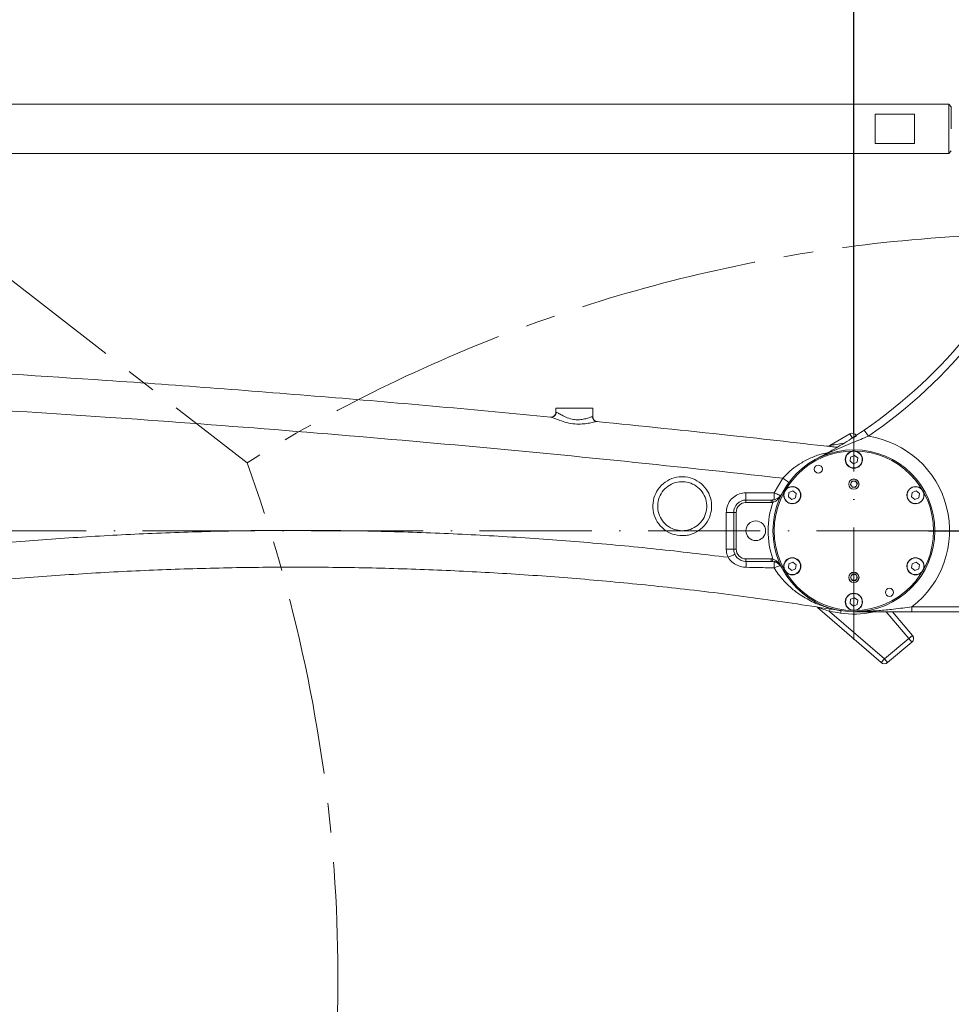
# Model space of a CAD drawing. Header units: millimetres. Extents: x -46 to 5160, y -5105 to -1541.
# Tile 32 of 104: x 1235 to 1614, y -2695 to -2294. Entities that reach past the tile are written whole.
import ezdxf

# ---------------------------------------------------------------- set-up
doc = ezdxf.new("R2010")
doc.units = ezdxf.units.MM
doc.header["$LTSCALE"] = 0.3175
doc.linetypes.add('ACAD_ISO10W100', pattern=[18, 12, -3, 0, -3])
doc.linetypes.add('CENTER2', pattern=[28.574999, 19.049999, -3.175, 3.175, -3.175])
for name, color, linetype, lineweight in [('1轮廓实线层', 7, 'Continuous', 18), ('7标注层', 4, 'Continuous', 13), ('中心线', 4, 'ACAD_ISO10W100', 20), ('细点划线', 6, 'CENTER2', 18)]:
    doc.layers.add(name, color=color, linetype=linetype, lineweight=lineweight)
doc.styles.add('标准汉字', font='gbenor.shx', dxfattribs={"bigfont": 'gbcbig.shx'})
doc.dimstyles.new('M1：10', dxfattribs={"dimscale": 10, "dimtxt": 3.5, "dimasz": 2.5, "dimexe": 2, "dimexo": 0, "dimgap": 1.5, "dimtad": 1, "dimdec": 4, "dimdsep": 46, "dimtxsty": '标准汉字', "dimcen": 5, "dimdle": 5, "dimclrd": 1, "dimclre": 1, "dimclrt": 256, "dimadec": 4, "dimazin": 2, "dimtfac": 1, "dimtdec": 4, "dimtmove": 0, "dimatfit": 3, "dimfxl": 1, "dimtolj": 1, "dimarcsym": 0})

# ---------------------------------------------------------------- blocks, each defined once
blk = doc.blocks.new('*D8')
at = {"layer": '7标注层', "color": 1, "lineweight": -2, "ltscale": 12, "transparency": 16777216}
for p, q in [((960.65, -2413.51), (960.65, -2241.72)), ((1574.65, -2457.6), (1574.65, -2241.72)), ((985.65, -2261.72), (1549.65, -2261.72))]:
    blk.add_line(p, q, dxfattribs=at)
at = {"layer": '7标注层', "color": 1, "transparency": 16777216}
for points in [[(985.65, -2257.55), (985.65, -2265.89), (960.65, -2261.72)], [(1549.65, -2265.89), (1549.65, -2257.55), (1574.65, -2261.72)]]:
    blk.add_solid(points, dxfattribs=at)
at = {"layer": 'Defpoints', "color": 0, "transparency": 16777216}
for p in [(1574.65, -2261.72), (960.65, -2413.51), (1574.65, -2457.6)]:
    blk.add_point(p, dxfattribs=at)
at = {"layer": '7标注层', "transparency": 16777216, "insert": (1267.65, -2229.22), "char_height": 35, "attachment_point": 5, "style": '标准汉字'}
blk.add_mtext('\\A1;614', dxfattribs=at)
blk = doc.blocks.new('*D9')
at = {"layer": '7标注层', "color": 1, "lineweight": -2, "ltscale": 12, "transparency": 16777216}
for p, q in [((1574.65, -2462.43), (1574.65, -2241.72)), ((1689.65, -2473.63), (1689.65, -2241.72)), ((1599.65, -2261.72), (1664.65, -2261.72))]:
    blk.add_line(p, q, dxfattribs=at)
at = {"layer": '7标注层', "color": 1, "transparency": 16777216}
for points in [[(1599.65, -2257.55), (1599.65, -2265.89), (1574.65, -2261.72)], [(1664.65, -2265.89), (1664.65, -2257.55), (1689.65, -2261.72)]]:
    blk.add_solid(points, dxfattribs=at)
at = {"layer": 'Defpoints', "color": 0, "transparency": 16777216}
for p in [(1689.65, -2261.72), (1574.65, -2462.43), (1689.65, -2473.63)]:
    blk.add_point(p, dxfattribs=at)
at = {"layer": '7标注层', "transparency": 16777216, "insert": (1632.15, -2229.22), "char_height": 35, "attachment_point": 5, "style": '标准汉字'}
blk.add_mtext('\\A1;115', dxfattribs=at)
blk = doc.blocks.new('*D10')
at = {"layer": '7标注层', "color": 1, "lineweight": -2, "ltscale": 12, "transparency": 16777216}
for p, q in [((1605.12, -2502.07), (1836, -2502.07)), ((1816, -2527.07), (1816, -2566.07)), ((1720.29, -2591.07), (1836, -2591.07))]:
    blk.add_line(p, q, dxfattribs=at)
at = {"layer": '7标注层', "color": 1, "transparency": 16777216}
for points in [[(1820.17, -2527.07), (1811.83, -2527.07), (1816, -2502.07)], [(1811.83, -2566.07), (1820.17, -2566.07), (1816, -2591.07)]]:
    blk.add_solid(points, dxfattribs=at)
at = {"layer": 'Defpoints', "color": 0, "transparency": 16777216}
for p in [(1605.12, -2502.07), (1720.29, -2591.07), (1816, -2591.07)]:
    blk.add_point(p, dxfattribs=at)
at = {"layer": '7标注层', "transparency": 16777216, "insert": (1783.5, -2546.57), "char_height": 35, "attachment_point": 5, "rotation": 90, "style": '标准汉字'}
blk.add_mtext('\\A1;89', dxfattribs=at)
blk = doc.blocks.new('*D12')
at = {"layer": '7标注层', "color": 1, "lineweight": -2, "ltscale": 12, "transparency": 16777216}
blk.add_line((1626.85, -2809.08), (1758.77, -2809.08), dxfattribs=at)
for start, end in [(25.8158, 31.6315), (0, 20), (348.3685, 354.1842)]:
    blk.add_arc((1492.37, -2809.08), 246.4, start, end, dxfattribs=at)
at = {"layer": '7标注层', "color": 1, "transparency": 16777216}
for points in [[(1710.34, -2703.4), (1718.01, -2700.16), (1723.91, -2724.81)], [(1741.66, -2834.26), (1733.34, -2833.84), (1738.77, -2809.08)]]:
    blk.add_solid(points, dxfattribs=at)
at = {"layer": 'Defpoints', "color": 0, "transparency": 16777216}
for p in [(2069.34, -2599.08), (1735.02, -2766.29), (1492.37, -2809.08), (1492.37, -2809.08), (1626.85, -2809.08)]:
    blk.add_point(p, dxfattribs=at)
at = {"layer": '7标注层', "transparency": 16777216, "insert": (1767.03, -2760.65), "char_height": 35, "attachment_point": 5, "rotation": 280, "style": '标准汉字'}
blk.add_mtext('\\A1;20%%d', dxfattribs=at)
blk = doc.blocks.new('*D14')
at = {"layer": '7标注层', "color": 1, "lineweight": -2, "ltscale": 12, "transparency": 16777216}
blk.add_arc((960.65, -3116.07), 259.48, 15.5224, 84.4776, dxfattribs=at)
at = {"layer": '7标注层', "color": 1, "transparency": 16777216}
for points in [[(985.82, -2853.63), (985.42, -2861.95), (960.65, -2856.59)], [(1206.6, -3047.55), (1214.73, -3045.71), (1216.19, -3071.01)]]:
    blk.add_solid(points, dxfattribs=at)
at = {"layer": 'Defpoints', "color": 0, "transparency": 16777216}
for p in [(960.65, -2413.51), (1127.44, -2917.29), (1565.32, -3009.45), (960.65, -3116.07), (960.65, -3228.32)]:
    blk.add_point(p, dxfattribs=at)
at = {"layer": '7标注层', "transparency": 16777216, "insert": (1148.33, -2892.4), "char_height": 35, "attachment_point": 5, "rotation": 320, "style": '标准汉字'}
blk.add_mtext('\\A1;80%%d', dxfattribs=at)
blk = doc.blocks.new('*D16')
at = {"layer": '7标注层', "color": 1, "lineweight": -2, "ltscale": 12, "transparency": 16777216}
blk.add_line((1004.59, -2622.79), (1020.34, -2666.07), dxfattribs=at)
blk.add_arc((960.65, -2502.07), 154.53, 299.2795, 350.7205, dxfattribs=at)
at = {"layer": '7标注层', "color": 1, "transparency": 16777216}
for points in [[(1117.31, -2527.32), (1109.01, -2526.65), (1115.18, -2502.07)], [(1034.49, -2633.07), (1037.96, -2640.64), (1013.5, -2647.28)]]:
    blk.add_solid(points, dxfattribs=at)
at = {"layer": 'Defpoints', "color": 0, "transparency": 16777216}
for p in [(872.99, -2502.07), (960.65, -2502.07), (1605.12, -2502.07), (1087.23, -2590.7), (1004.59, -2622.79)]:
    blk.add_point(p, dxfattribs=at)
at = {"layer": '7标注层', "transparency": 16777216, "insert": (1060.61, -2572.06), "char_height": 35, "attachment_point": 5, "rotation": 55, "style": '标准汉字'}
blk.add_mtext('\\A1;70%%d', dxfattribs=at)
blk = doc.blocks.new('*D18')
at = {"layer": '7标注层', "color": 1, "lineweight": -2, "ltscale": 12, "transparency": 16777216}
blk.add_arc((960.65, -3116.07), 349.91, 34.0944, 85.9056, dxfattribs=at)
at = {"layer": '7标注层', "color": 1, "transparency": 16777216}
for points in [[(985.78, -2762.88), (985.49, -2771.21), (960.65, -2766.15)], [(1246.89, -2922.13), (1253.95, -2917.71), (1263.68, -2941.11)]]:
    blk.add_solid(points, dxfattribs=at)
at = {"layer": 'Defpoints', "color": 0, "transparency": 16777216}
for p in [(960.65, -2413.51), (1492.37, -2809.08), (1135.61, -2813.03), (960.65, -3116.07), (960.65, -3228.32)]:
    blk.add_point(p, dxfattribs=at)
at = {"layer": '7标注层', "transparency": 16777216, "insert": (1151.86, -2784.89), "char_height": 35, "attachment_point": 5, "rotation": 330, "style": '标准汉字'}
blk.add_mtext('\\A1;60%%d', dxfattribs=at)

msp = doc.modelspace()

# ---------------------------------------------------------------- linework, layer by layer
at = {"layer": '1轮廓实线层', "linetype": 'Continuous', "ltscale": 12}
for p, q in [((1613.36571, -2328.23601), (1151.36571, -2328.23601)), ((1614.36571, -2329.23601), (1613.36571, -2328.23601)), ((1613.36571, -2338.23601), (1613.36571, -2328.23601)), ((1614.36571, -2329.23601), (1614.36571, -2338.23601)), ((1583.36571, -2332.23601), (1599.36571, -2332.23601)), ((1583.36571, -2344.23601), (1583.36571, -2332.23601)), ((1599.36571, -2332.23601), (1599.36571, -2344.23601)), ((1613.36571, -2348.23601), (1613.36571, -2338.23601)), ((1599.36571, -2344.23601), (1583.36571, -2344.23601)), ((1613.36571, -2348.23601), (1614.36571, -2347.23601)), ((1151.36571, -2348.23601), (1613.36571, -2348.23601)), ((1453.15043, -2453.72402), (1453.15043, -2452.06642)), ((1453.15043, -2452.06642), (1468.15043, -2452.06642)), ((1468.15043, -2455.58535), (1468.15043, -2452.06642)), ((1451.07978, -2455.72649), (1450.95835, -2455.71477)), ((1453.15043, -2453.72402), (1453.24632, -2453.73574)), ((1468.0903, -2455.57778), (1468.15043, -2455.58535)), ((1469.95251, -2457.57553), (1469.87637, -2457.56796)), ((1564.83324, -2467.31986), (1573.02121, -2462.59253)), ((1573.02121, -2462.59253), (1574.02121, -2464.32458)), ((1574.02121, -2464.32458), (1575.75326, -2463.32458)), ((1578.85158, -2461.03993), (1580.54718, -2463.51479)), ((1573.28316, -2472.02288), (1573.06306, -2473.72874)), ((1574.87053, -2471.36056), (1573.28316, -2472.02288)), ((1576.23779, -2472.4041), (1574.87053, -2471.36056)), ((1573.06306, -2473.72874), (1574.43033, -2474.77228)), ((1574.43033, -2474.77228), (1576.0177, -2474.10996)), ((1576.0177, -2474.10996), (1576.23779, -2472.4041)), ((1542.14896, -2486.56642), (1545.70881, -2480.64655)), ((1573.83857, -2481.87301), (1573.21098, -2483.1728)), ((1574.02283, -2484.36621), (1573.21098, -2483.1728)), ((1573.83857, -2481.87301), (1575.27802, -2481.76663)), ((1575.27802, -2481.76663), (1576.08988, -2482.96003)), ((1576.08988, -2482.96003), (1575.46228, -2484.25983)), ((1530.63557, -2486.56642), (1542.14896, -2486.56642)), ((1548.16842, -2486.52288), (1547.94832, -2488.22874)), ((1547.94832, -2488.22874), (1549.31559, -2489.27228)), ((1549.75579, -2485.86056), (1548.16842, -2486.52288)), ((1551.12306, -2486.9041), (1549.75579, -2485.86056)), ((1550.90296, -2488.60996), (1551.12306, -2486.9041)), ((1575.46228, -2484.25983), (1574.02283, -2484.36621)), ((1598.3979, -2486.52288), (1598.1778, -2488.22874)), ((1598.1778, -2488.22874), (1599.54507, -2489.27228)), ((1599.98526, -2485.86056), (1598.3979, -2486.52288)), ((1601.35253, -2486.9041), (1599.98526, -2485.86056)), ((1601.13243, -2488.60996), (1601.35253, -2486.9041)), ((1530.65043, -2489.56642), (1530.65043, -2490.56642)), ((1530.65043, -2489.56642), (1540.91988, -2489.56642)), ((1540.91988, -2490.56642), (1530.65043, -2490.56642)), ((1540.91988, -2489.56642), (1540.91988, -2490.56642)), ((1541.49284, -2489.53348), (1541.60743, -2490.52689)), ((1549.31559, -2489.27228), (1550.90296, -2488.60996)), ((1599.54507, -2489.27228), (1601.13243, -2488.60996)), ((1522.63161, -2509.56642), (1522.63161, -2494.56642)), ((1525.65043, -2494.56642), (1522.63161, -2494.56642)), ((1525.65043, -2494.56642), (1526.65043, -2494.56642)), ((1525.65043, -2509.56642), (1525.65043, -2494.56642)), ((1526.65043, -2494.56642), (1526.65043, -2509.56642)), ((1525.65043, -2509.56642), (1522.63161, -2509.56642)), ((1525.65043, -2509.56642), (1526.65043, -2509.56642)), ((1530.65043, -2514.56642), (1530.65043, -2513.56642)), ((1530.65043, -2513.56642), (1540.91988, -2513.56642)), ((1540.91988, -2514.56642), (1530.65043, -2514.56642)), ((1540.91988, -2514.56642), (1540.91988, -2513.56642)), ((1541.49284, -2514.59936), (1541.60743, -2513.60594)), ((1548.16842, -2515.52288), (1547.94832, -2517.22874)), ((1549.75579, -2514.86056), (1548.16842, -2515.52288)), ((1551.12306, -2515.9041), (1549.75579, -2514.86056)), ((1550.90296, -2517.60996), (1551.12306, -2515.9041)), ((1598.3979, -2515.52288), (1598.1778, -2517.22874)), ((1599.98526, -2514.86056), (1598.3979, -2515.52288)), ((1601.35253, -2515.9041), (1599.98526, -2514.86056)), ((1601.13243, -2517.60996), (1601.35253, -2515.9041)), ((1547.94832, -2517.22874), (1549.31559, -2518.27228)), ((1549.31559, -2518.27228), (1550.90296, -2517.60996)), ((1573.20705, -2521.06642), (1573.92874, -2519.81642)), ((1573.92874, -2519.81642), (1575.37212, -2519.81642)), ((1575.37212, -2519.81642), (1576.0938, -2521.06642)), ((1598.1778, -2517.22874), (1599.54507, -2518.27228)), ((1599.54507, -2518.27228), (1601.13243, -2517.60996)), ((1573.92874, -2522.31642), (1573.20705, -2521.06642)), ((1575.37212, -2522.31642), (1573.92874, -2522.31642)), ((1575.37212, -2522.31642), (1576.0938, -2521.06642)), ((1573.28316, -2530.02288), (1573.06306, -2531.72874)), ((1573.06306, -2531.72874), (1574.43033, -2532.77228)), ((1574.87053, -2529.36056), (1573.28316, -2530.02288)), ((1574.43033, -2532.77228), (1576.0177, -2532.10996)), ((1576.23779, -2530.4041), (1574.87053, -2529.36056)), ((1576.0177, -2532.10996), (1576.23779, -2530.4041)), ((1585.76549, -2555.80886), (1559.85061, -2533.3011)), ((1564.76643, -2534.92159), (1564.92192, -2533.93375)), ((1564.76643, -2534.92159), (1587.07695, -2554.29888)), ((1566.60486, -2534.02627), (1566.3053, -2533.95973)), ((1568.31859, -2534.40696), (1567.6157, -2534.25082)), ((1569.25463, -2535.63553), (1569.41333, -2534.64821)), ((1596.98669, -2545.98362), (1587.82606, -2535.06642)), ((1590.43688, -2535.06642), (1598.51877, -2544.69805)), ((1598.31475, -2533.06642), (1598.31475, -2535.06642)), ((1598.31475, -2533.06642), (1626.15043, -2533.06642)), ((1626.15043, -2535.06642), (1598.31475, -2535.06642)), ((1587.07695, -2554.29888), (1596.98669, -2545.98362)), ((1598.27226, -2547.51571), (1588.36253, -2555.83096)), ((1596.98669, -2545.98362), (1598.51877, -2544.69805)), ((1598.27226, -2547.51571), (1596.98669, -2545.98362)), ((1587.07695, -2554.29888), (1585.76549, -2555.80886)), ((1588.36253, -2555.83096), (1587.07695, -2554.29888))]:
    msp.add_line(p, q, dxfattribs=at)
at = {"layer": '1轮廓实线层', "linetype": 'Continuous', "lineweight": 0, "ltscale": 12}
for points in [[(1545.70881, -2480.64655), (1546.17993, -2480.99522), (1546.63319, -2481.33046), (1547.05112, -2481.63934), (1547.41762, -2481.90998), (1547.71858, -2482.13195), (1547.94239, -2482.29668), (1548.08043, -2482.39785), (1548.12739, -2482.43154)], [(1542.14896, -2486.56642), (1542.6783, -2486.81885), (1543.18757, -2487.06154), (1543.65714, -2487.28514), (1544.06891, -2487.48103), (1544.40698, -2487.64164), (1544.65834, -2487.76079), (1544.81327, -2487.83387), (1544.86581, -2487.85809)]]:
    msp.add_lwpolyline(points, dxfattribs=at)
at = {"layer": '1轮廓实线层', "linetype": 'Continuous', "ltscale": 12}
for centre, radius in [((1574.65043, -2502.06642), 33), ((1574.65043, -2502.06642), 32.5), ((1574.65043, -2473.06642), 3.5), ((1574.65043, -2473.06642), 3.4), ((1560.15043, -2476.95168), 1.65), ((1549.53569, -2487.56642), 3.5), ((1549.53569, -2487.56642), 3.4), ((1574.65043, -2483.06642), 2.1), ((1574.65043, -2483.06642), 2.067), ((1599.76516, -2487.56642), 3.5), ((1599.76516, -2487.56642), 3.4), ((1534.65043, -2502.06642), 4), ((1549.53569, -2516.56642), 3.5), ((1549.53569, -2516.56642), 3.4), ((1599.76516, -2516.56642), 3.5), ((1599.76516, -2516.56642), 3.4), ((1574.65043, -2521.06642), 2.1), ((1574.65043, -2521.06642), 2.067), ((1574.65043, -2531.06642), 3.5), ((1574.65043, -2531.06642), 3.4), ((1589.15043, -2527.18116), 1.65)]:
    msp.add_circle(centre, radius, dxfattribs=at)
at = {"layer": '1轮廓实线层', "linetype": 'Continuous', "lineweight": 0, "ltscale": 12}
for centre, radius, start, end in [((1465.81141, -2296.04927), 200, 304.4162417, 338.4475481), ((1465.81141, -2296.04927), 203, 304.4162417, 338.4475481), ((1451.15043, -2453.72402), 2, 264.4890002, 0), ((1451.25635, -2453.74435), 1.98999, 264.9096365, 0.2478352), ((1470.08031, -2455.5884), 1.99004, 179.6941072, 264.1180219), ((1470.15043, -2455.58535), 2, 180, 264.3207702), ((1574.02121, -2464.32458), 2, 30, 120), ((1574.65043, -2502.06642), 39, 307.356852, 81.3035888), ((1563.83324, -2465.5878), 2, 263.4905357, 300), ((1574.65043, -2473.06642), 3.5, 270, 22.6480549), ((1574.65043, -2473.06642), 3.5, 202.6480549, 270), ((1549.53569, -2487.56642), 3.5, 330, 82.6480549), ((1574.65043, -2483.06642), 1.25, 154.2268216, 214.2268216), ((1574.65043, -2483.06642), 1.25, 94.2268216, 154.2268216), ((1574.65043, -2483.06642), 1.25, 214.2268216, 274.2268216), ((1574.65043, -2483.06642), 1.25, 34.2268216, 94.2268216), ((1574.65043, -2483.06642), 1.25, 274.2268216, 334.2268216), ((1574.65043, -2483.06642), 1.25, 334.2268216, 34.2268216), ((1682.08421, -2487.3164), 151.4505, 179.7162706, 180.8512438), ((1787.83232, -2487.31641), 245.6845, 179.8250948, 180.5247287), ((1599.76516, -2487.56642), 3.5, 142.6480549, 210), ((1530.65043, -2494.56642), 5, 90, 180), ((1530.65043, -2494.56642), 4, 90, 180), ((1574.65043, -2502.06642), 35, 160.7493893, 199.2506107), ((1540.91988, -2484.56642), 5, 270, 276.580143), ((1540.91988, -2484.56642), 6, 270, 276.580143), ((1549.53569, -2487.56642), 3.5, 262.6480549, 330), ((1599.76516, -2487.56642), 3.5, 210, 322.6480549), ((1646.85036, -2780.65817), 294.86533, 114.1730712, 114.7592718), ((1530.65043, -2509.56642), 5, 180, 270), ((1530.65043, -2509.56642), 4, 180, 270), ((1506.19194, -2516.43581), 24.52983, 358.7881661, 4.370687), ((1540.91988, -2519.56642), 6, 83.419857, 90), ((1540.91988, -2519.56642), 5, 83.419857, 90), ((1542.15812, -2517.56642), 3, 55.1588412, 90), ((1495.86592, -2516.60022), 46.33686, 359.245536, 2.5156158), ((1548.44765, -2529.6471), 13.91838, 105.9819188, 116.6774455), ((1549.53569, -2516.56642), 3.5, 30, 142.6480549), ((1549.53569, -2516.56642), 3.5, 322.6480549, 30), ((1599.76516, -2516.56642), 3.5, 150, 262.6480549), ((1599.76516, -2516.56642), 3.5, 82.6480549, 150), ((1574.65043, -2521.06642), 1.25, 90, 150), ((1574.65043, -2521.06642), 1.25, 30, 90), ((1574.65043, -2521.06642), 1.25, 150, 210), ((1574.65043, -2521.06642), 1.25, 210, 270), ((1574.65043, -2521.06642), 1.25, 270, 330), ((1574.65043, -2521.06642), 1.25, 330, 30), ((1574.65043, -2531.06642), 3.5, 90, 202.6480549), ((1574.65043, -2531.06642), 3.5, 22.6480549, 90), ((1347.23363, -3916.90584), 1399, 80.86856477, 81.05468954), ((1574.65043, -2502.06642), 34, 260.8685648, 282.87749), ((1596.98669, -2545.98362), 2, 310, 40), ((1587.07695, -2554.29888), 2, 229.0248124, 310)]:
    msp.add_arc(centre, radius, start, end, dxfattribs=at)
at = {"layer": '1轮廓实线层', "linetype": 'Continuous', "ltscale": 12}
for points, knots in [([(1032.8947, -2428.9743), (1034.9279, -2429.02791), (1062.55399, -2429.75642), (1115.85881, -2432.01338), (1192.78412, -2435.8172), (1259.21535, -2439.97923), (1315.09608, -2443.98875), (1360.43538, -2447.56991), (1405.76761, -2451.4462), (1435.97572, -2454.29973), (1451.07978, -2455.72649)], [0, 0, 0, 0, 4792.298641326, 65115.230111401, 125510.505910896, 185905.781683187, 221491.687574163, 257077.59397897, 292678.319164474, 328279.045245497, 328279.045245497, 328279.045245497, 328279.045245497]), ([(1545.70881, -2480.64655), (1522.72964, -2478.14901), (1476.7713, -2473.15392), (1407.72553, -2466.59989), (1338.61586, -2460.73462), (1271.27004, -2455.76276), (1205.73074, -2451.59564), (1141.99542, -2448.19372), (1081.50197, -2445.50343), (1042.26902, -2444.25379), (1024.27537, -2443.68066)], [0, 0, 0, 0, 43268.752172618, 86537.499065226, 129848.629486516, 173159.757175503, 213055.494235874, 252951.23113372, 292880.317092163, 326707.748082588, 326707.748082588, 326707.748082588, 326707.748082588]), ([(1469.87637, -2457.56796), (1469.68732, -2457.58633), (1469.26115, -2457.62773), (1467.55444, -2458.04707), (1465.21063, -2458.46994), (1462.38873, -2458.67069), (1459.19676, -2458.40382), (1456.10268, -2457.61193), (1453.63016, -2456.69608), (1451.82845, -2455.93648), (1451.32704, -2455.79584), (1451.07978, -2455.72649)], [0, 0, 0, 0, 32503.442607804, 73269.634956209, 112011.988570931, 150259.268445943, 194104.233896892, 241392.299129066, 283290.50014924, 320230.905429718, 356171.064451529, 356171.064451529, 356171.064451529, 356171.064451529]), ([(1453.24632, -2453.73574), (1453.44134, -2453.81046), (1453.83349, -2453.9607), (1455.23977, -2454.78889), (1457.16185, -2455.78532), (1459.48888, -2456.61372), (1461.29631, -2456.83567), (1462.86135, -2456.84346), (1464.44302, -2456.65379), (1466.28723, -2456.14042), (1467.61621, -2455.65145), (1467.9433, -2455.60062), (1468.0903, -2455.57778)], [0, 0, 0, 0, 42544.277390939, 85546.942318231, 132995.579629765, 184366.560294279, 223568.169029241, 230805.850371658, 271852.340630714, 315018.004605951, 362117.033499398, 400563.468665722, 400563.468665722, 400563.468665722, 400563.468665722]), ([(1469.87637, -2457.56796), (1487.98544, -2459.40286), (1520.64141, -2462.71172), (1553.25568, -2466.43216), (1567.784, -2468.08946)], [0, 0, 0, 0, 54104.135055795, 97565.622171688, 97565.622171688, 97565.622171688, 97565.622171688]), ([(1580.54718, -2463.51479), (1579.50272, -2463.95663), (1577.40024, -2464.84605), (1572.69905, -2466.74819), (1566.56494, -2469.25957), (1561.66082, -2471.607), (1559.24497, -2472.883), (1559.23546, -2472.88802)], [0, 0, 0, 0, 28728.306954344, 57829.358234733, 130480.924618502, 203662.935307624, 203952.071749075, 203952.071749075, 203952.071749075, 203952.071749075]), ([(1559.23546, -2472.88802), (1559.24353, -2472.88376), (1561.44051, -2471.72296), (1564.71524, -2469.91529), (1569.19756, -2467.2707), (1572.51019, -2465.22387), (1575.74334, -2463.14394), (1577.81628, -2461.74074), (1578.85158, -2461.03993)], [0, 0, 0, 0, 317.44123666, 86376.128177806, 129891.344468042, 173358.40167024, 210753.510488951, 248064.836824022, 248064.836824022, 248064.836824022, 248064.836824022]), ([(1563.60651, -2467.57491), (1563.64648, -2467.57947), (1563.72614, -2467.58856), (1564.37169, -2467.66224), (1565.64385, -2467.80767), (1566.91995, -2467.95364), (1567.77776, -2468.05225), (1567.83571, -2468.05891)], [0, 0, 0, 0, 32750.475223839, 65257.965786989, 115987.735066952, 198035.113411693, 203980.205807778, 203980.205807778, 203980.205807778, 203980.205807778]), ([(1564.83324, -2467.31986), (1564.8429, -2467.31821), (1564.85784, -2467.31566), (1565.00168, -2467.2911), (1565.40575, -2467.22211), (1566.26926, -2467.07476), (1568.00085, -2466.77948), (1569.4783, -2466.52811), (1570.50803, -2466.35291)], [0, 0, 0, 0, 10161.073643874, 15721.987428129, 37533.037445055, 75565.089324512, 127849.040821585, 248098.973617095, 248098.973617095, 248098.973617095, 248098.973617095]), ([(1545.70881, -2480.64655), (1546.64419, -2479.66399), (1548.55148, -2477.6605), (1552.03518, -2475.05377), (1555.98537, -2472.81721), (1560.11234, -2471.06233), (1562.86843, -2470.45764), (1564.13737, -2470.17923)], [0, 0, 0, 0, 36283.980404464, 73984.640146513, 118857.197585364, 164781.851384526, 203968.215809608, 203968.215809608, 203968.215809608, 203968.215809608]), ([(1504.64383, -2504.0664), (1503.30864, -2503.93384), (1500.62476, -2503.66739), (1497.04292, -2501.61133), (1494.30877, -2498.56893), (1492.74244, -2494.76764), (1492.5204, -2490.66898), (1493.66732, -2486.72605), (1496.05464, -2483.38567), (1499.4108, -2481.02319), (1502.87408, -2480.04647), (1506.421, -2480.04102), (1509.88735, -2481.00713), (1513.25091, -2483.35943), (1515.64853, -2486.69291), (1516.80733, -2490.63211), (1516.5977, -2494.73315), (1515.04239, -2498.53258), (1512.31943, -2501.60687), (1509.31635, -2503.26542), (1506.6878, -2503.96684), (1505.32515, -2504.03321), (1504.64383, -2504.0664)], [0, 0, 0, 0, 41243.024457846, 82903.656930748, 124568.137984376, 166234.767964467, 207901.014288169, 249564.930809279, 291225.88760581, 332884.405900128, 374541.647304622, 400616.674623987, 442273.590245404, 483934.062453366, 525598.030186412, 567264.335235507, 608930.93939261, 650595.399409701, 692256.117910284, 733913.287428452, 755023.569565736, 776133.843478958, 776133.843478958, 776133.843478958, 776133.843478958]), ([(1504.62904, -2502.0664), (1504.64032, -2502.06641), (1505.77082, -2502.06724), (1508.0381, -2501.67795), (1511.02556, -2500.01501), (1513.29775, -2497.45555), (1514.59375, -2494.28864), (1514.76868, -2490.87115), (1513.80258, -2487.58834), (1511.80383, -2484.81045), (1508.99994, -2482.85028), (1506.11047, -2482.04525), (1503.1538, -2482.04979), (1500.26689, -2482.86367), (1497.46917, -2484.83232), (1495.47899, -2487.61596), (1494.52284, -2490.90183), (1494.70796, -2494.31753), (1496.01375, -2497.48533), (1498.29302, -2500.02064), (1501.27883, -2501.73392), (1503.51603, -2501.95594), (1504.62904, -2502.0664)], [0, 0, 0, 0, 420.004174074, 42083.118648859, 83743.53006287, 125403.378783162, 167062.713572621, 208722.184910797, 250382.455139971, 292044.123014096, 333707.068271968, 375370.210055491, 401449.843700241, 443113.453852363, 484774.657807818, 526433.455683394, 568091.364227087, 609750.484210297, 651412.107918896, 693075.981233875, 734740.7056683, 775990.66359542, 775990.66359542, 775990.66359542, 775990.66359542]), ([(1522.63161, -2494.56642), (1522.67042, -2493.9767), (1522.76824, -2492.49036), (1523.72741, -2490.24088), (1525.5376, -2488.2109), (1527.93617, -2486.8317), (1529.73574, -2486.65485), (1530.63557, -2486.56642)], [0, 0, 0, 0, 28796.947865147, 72581.242254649, 116372.595275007, 160171.068878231, 203974.023124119, 203974.023124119, 203974.023124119, 203974.023124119]), ([(1541.49284, -2489.53348), (1541.83871, -2489.47049), (1542.65416, -2489.32198), (1543.89121, -2488.67562), (1544.78464, -2487.82151), (1545.22579, -2487.12371), (1545.35666, -2486.87183), (1545.35811, -2486.86905)], [0, 0, 0, 0, 36704.633007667, 86538.642212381, 163337.652886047, 203415.128599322, 203861.895052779, 203861.895052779, 203861.895052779, 203861.895052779]), ([(1545.35811, -2486.86905), (1545.35609, -2486.87294), (1545.19425, -2487.18455), (1544.68389, -2488.0602), (1543.77757, -2489.18606), (1542.64735, -2490.1175), (1541.91038, -2490.40763), (1541.60743, -2490.52689)], [0, 0, 0, 0, 519.70151486, 41663.901497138, 120017.128875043, 169396.293402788, 203862.915368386, 203862.915368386, 203862.915368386, 203862.915368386]), ([(1062.38774, -2531.12674), (1071.66012, -2529.26399), (1090.20487, -2525.5385), (1118.18499, -2520.65731), (1146.27423, -2516.29773), (1174.52086, -2512.5072), (1202.89463, -2509.28047), (1231.40111, -2506.62461), (1259.97936, -2504.54735), (1288.8069, -2503.04115), (1317.85556, -2502.12219), (1347.13052, -2501.80446), (1376.42858, -2502.09589), (1405.79032, -2503.00023), (1435.1849, -2504.51752), (1464.61488, -2506.66706), (1494.01941, -2509.39103), (1513.579, -2511.72915), (1523.35879, -2512.89821)], [0, 0, 0, 0, 38680.839605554, 77361.671091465, 116108.094658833, 154854.511026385, 193800.918018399, 232747.318827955, 271761.337040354, 310775.350346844, 350565.024098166, 390354.694100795, 430216.926441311, 470079.15666845, 510162.114872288, 550245.072651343, 590402.355671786, 630559.639999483, 630559.639999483, 630559.639999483, 630559.639999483]), ([(1523.35879, -2512.89821), (1523.26133, -2512.67183), (1522.80883, -2511.62079), (1522.70952, -2510.46963), (1522.63161, -2509.56642)], [0, 0, 0, 0, 20952.923970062, 97280.030578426, 97280.030578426, 97280.030578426, 97280.030578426]), ([(1530.71628, -2516.95459), (1530.35481, -2516.93434), (1529.09707, -2516.8639), (1527.04725, -2516.25821), (1524.80841, -2514.92175), (1523.83309, -2513.56029), (1523.35879, -2512.89821)], [0, 0, 0, 0, 21368.205234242, 74352.13955609, 124743.766341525, 172447.971212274, 172447.971212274, 172447.971212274, 172447.971212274]), ([(1545.35811, -2517.26379), (1545.35666, -2517.26101), (1545.22579, -2517.00913), (1544.78464, -2516.31133), (1543.89121, -2515.45722), (1542.65416, -2514.81086), (1541.83871, -2514.66235), (1541.49284, -2514.59936)], [0, 0, 0, 0, 445.963437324, 40451.404065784, 117112.376523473, 166856.814291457, 203495.47454747, 203495.47454747, 203495.47454747, 203495.47454747]), ([(1541.60743, -2513.60594), (1541.91038, -2513.72521), (1542.64735, -2514.01534), (1543.77757, -2514.94678), (1544.68389, -2516.07264), (1545.19425, -2516.94828), (1545.35609, -2517.2599), (1545.35811, -2517.26379)], [0, 0, 0, 0, 34407.595472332, 83702.194737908, 161921.23675083, 202994.974421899, 203513.785911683, 203513.785911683, 203513.785911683, 203513.785911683]), ([(1569.41333, -2534.64821), (1558.7946, -2533.01366), (1537.5512, -2529.74366), (1506.84674, -2525.93196), (1477.369, -2522.8694), (1449.12016, -2520.52276), (1420.81618, -2518.74484), (1392.41905, -2517.53885), (1363.95746, -2516.90899), (1335.4271, -2516.85866), (1306.8901, -2517.39021), (1278.16857, -2518.51131), (1249.2924, -2520.23484), (1220.25803, -2522.57443), (1191.26885, -2525.51861), (1162.28524, -2529.07394), (1133.33745, -2533.2369), (1104.42495, -2538.0259), (1075.60095, -2543.37793), (1056.48487, -2547.45515), (1046.92683, -2549.49375)], [0, 0, 0, 0, 43061.635701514, 86147.335270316, 123999.901065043, 161852.46625686, 199770.623779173, 237688.782103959, 275806.009641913, 313923.2394502, 352107.316952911, 390291.398173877, 429240.071777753, 468188.750891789, 507208.318629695, 546227.893302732, 585462.010271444, 624696.135577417, 664001.995638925, 703307.865150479, 703307.865150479, 703307.865150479, 703307.865150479]), ([(1542.19876, -2517.21036), (1540.19941, -2517.16487), (1536.37181, -2517.07777), (1532.54443, -2516.99441), (1530.71628, -2516.95459)], [0, 0, 0, 0, 50775.728064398, 97206.212581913, 97206.212581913, 97206.212581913, 97206.212581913]), ([(1565.85611, -2533.85995), (1565.37457, -2533.75838), (1562.83346, -2533.2224), (1558.39567, -2531.47144), (1553.25988, -2528.68445), (1549.01475, -2525.4637), (1546.06346, -2522.54802), (1543.79796, -2519.75283), (1542.73166, -2518.05758), (1542.19876, -2517.21036)], [0, 0, 0, 0, 14671.811584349, 77424.305518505, 140110.870285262, 183398.157402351, 226617.643874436, 252496.593643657, 278351.029754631, 278351.029754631, 278351.029754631, 278351.029754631]), ([(1564.76643, -2534.92159), (1563.96661, -2534.65691), (1562.65234, -2534.22198), (1561.12117, -2533.71814), (1560.2969, -2533.44747), (1559.95019, -2533.33375), (1559.85691, -2533.30317), (1559.85193, -2533.30153), (1559.85061, -2533.3011)], [0, 0, 0, 0, 105593.205608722, 173511.332715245, 209372.424292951, 230828.880561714, 242802.823039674, 247084.794067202, 247084.794067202, 247084.794067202, 247084.794067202]), ([(1569.41333, -2534.64821), (1569.4027, -2534.64652), (1569.25874, -2534.62364), (1569.11698, -2534.58809), (1568.9857, -2534.55516)], [0, 0, 0, 0, 7165.923452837, 96979.767351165, 96979.767351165, 96979.767351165, 96979.767351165]), ([(1598.31475, -2535.06642), (1596.97607, -2535.06642), (1594.27013, -2535.06642), (1590.25461, -2535.06642), (1586.28172, -2535.06642), (1581.04499, -2535.06642), (1577.2202, -2535.06642), (1574.66089, -2535.06642), (1574.65043, -2535.06642)], [0, 0, 0, 0, 39314.777594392, 79469.137070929, 120854.609293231, 162491.804204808, 246495.586345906, 246840.486448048, 246840.486448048, 246840.486448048, 246840.486448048]), ([(1574.65043, -2535.06642), (1574.66185, -2535.06643), (1574.88755, -2535.06665), (1575.11469, -2535.05203), (1575.33034, -2535.03816)], [0, 0, 0, 0, 4906.372765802, 96957.882979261, 96957.882979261, 96957.882979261, 96957.882979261]), ([(1575.83584, -2535.01603), (1578.81958, -2534.93545), (1583.75393, -2534.80218), (1590.00994, -2534.12116), (1594.52444, -2533.56827), (1597.05195, -2533.23362), (1598.31475, -2533.06642)], [0, 0, 0, 0, 69918.601163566, 115627.88345698, 143773.008146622, 171875.777890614, 171875.777890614, 171875.777890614, 171875.777890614])]:
    msp.add_open_spline(points, degree=3, knots=knots, dxfattribs=at)
at = {"layer": '中心线', "ltscale": 12}
for p, q in [((1574.65043, -2546.53182), (1574.65043, -2457.60102)), ((1605.11583, -2502.06642), (872.98608, -2502.06642))]:
    msp.add_line(p, q, dxfattribs=at)
at = {"layer": '细点划线', "color": 2, "ltscale": 12}
msp.add_line((1212.25127, -2385.36452), (1327.25046, -2474.36452), dxfattribs=at)
for centre, start, end in [((1652.59777, -2995.08049), 30.00008871, 121.99745656), ((750.27919, -2684.36489), 317, 20)]:
    msp.add_arc(centre, 614, start, end, dxfattribs=at)

# ---------------------------------------------------------------- dimensions: what is measured, and where the dimension line sits
at = {"layer": '7标注层', "ltscale": 12}
for base, p1, p2, picture, middle in [((1574.65043, -2261.72116), (960.65043, -2413.50594), (1574.65043, -2457.60102), '*D8', (1267.65043, -2229.22116)), ((1689.65043, -2261.72116), (1574.65043, -2462.42614), (1689.65043, -2473.62796), '*D9', (1632.15043, -2229.22116))]:
    dim = msp.add_linear_dim(base=base, p1=p1, p2=p2, dimstyle='M1：10', override={"dimsah": 1, "dimtzin": 8}, dxfattribs=at)
    dim.commit()
    dim.dimension.update_dxf_attribs({"geometry": picture, "text_midpoint": middle})
for base, line1, line2, picture, middle in [((1127.44021, -2917.2941), ((960.65043, -3116.06642), (1565.32239, -3009.44644)), ((960.65043, -2413.50594), (960.65043, -3228.31525)), '*D14', (1148.3308, -2892.39766)), ((1135.60748, -2813.03192), ((960.65043, -3116.06642), (1492.36644, -2809.08004)), ((960.65043, -2413.50594), (960.65043, -3228.31525)), '*D18', (1151.85748, -2784.88609)), ((1087.23412, -2590.70127), ((1605.11583, -2502.06642), (872.98608, -2502.06642)), ((960.65043, -2502.06642), (1004.59064, -2622.79115)), '*D16', (1060.61168, -2572.06004)), ((1735.02378, -2766.293), ((1492.36644, -2809.08004), (1626.84918, -2809.08004)), ((1492.36644, -2809.08004), (2069.3377, -2599.07967)), '*D12', (1767.03003, -2760.64944))]:
    dim = msp.add_angular_dim_2l(base=base, line1=line1, line2=line2, dimstyle='M1：10', override={"dimtad": 1, "dimtih": 0, "dimtoh": 0, "dimsah": 1, "dimtzin": 8}, dxfattribs=at)
    dim.commit()
    dim.dimension.update_dxf_attribs({"geometry": picture, "text_midpoint": middle})
dim = msp.add_linear_dim(base=(1816.00039, -2591.06642), p1=(1605.11583, -2502.06642), p2=(1720.29141, -2591.06642), angle=270, dimstyle='M1：10', override={"dimsah": 1, "dimtzin": 8}, dxfattribs=at)
dim.commit()
dim.dimension.update_dxf_attribs({"geometry": '*D10', "text_midpoint": (1783.50039, -2546.56642)})

doc.saveas('drawing.dxf')
